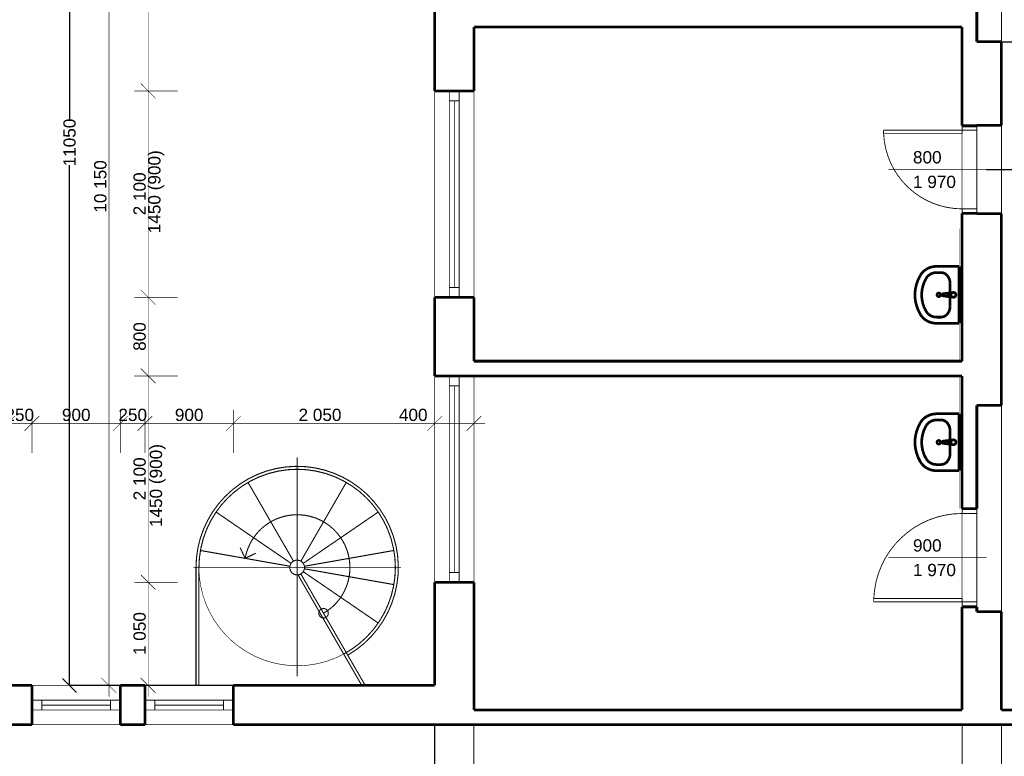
# Model space of a CAD drawing. Extents: x -289843 to 60066, y -44128 to 109843.
# Tile 39 of 61: x -42598 to -32573, y 27177 to 34673. Entities that reach past the tile are written whole.
import ezdxf

# ---------------------------------------------------------------- set-up
doc = ezdxf.new("R2010")
doc.units = 0
doc.header["$MEASUREMENT"] = 0
for name, pattern in [('Dlouhé čárky', [250, 150, -100]), ('DOT___DASHED', [335.138882, 176.388884, -88.194442, 0, -70.555556]), ('DĚLICÍ', [317.5, 127, -63.5, 0, -63.5, 0, -63.5])]:
    doc.linetypes.add(name, pattern=pattern)
for name, color, linetype in [('EXTERIOR_WALLS', 7, 'Continuous'), ('KÓTY', 7, 'Continuous'), ('múry', 7, 'Continuous'), ('PRIEVLAKY', 7, 'Continuous'), ('SHUTTERS', 7, 'Continuous'), ('TEXTY', 7, 'Continuous'), ('čiary', 7, 'Continuous')]:
    doc.layers.add(name, color=color, linetype=linetype)
doc.styles.add('GENERATED_STYLE_1', font='arial.ttf')
doc.dimstyles.new('Dimstyle_D87F', dxfattribs={"dimtxt": 125, "dimasz": 142.5, "dimexe": 0.18, "dimexo": 0.3, "dimgap": 0.09, "dimtad": 1, "dimdec": 0, "dimzin": 0, "dimdsep": 46, "dimtxsty": 'GENERATED_STYLE_1', "dimblk": 'ARROWHEAD_6', "dimblk1": 'ARROWHEAD_6', "dimblk2": 'ARROWHEAD_6', "dimcen": 0.09, "dimclrd": 124, "dimclre": 124, "dimclrt": 124, "dimadec": 0, "dimazin": 0, "dimtfac": 1, "dimtdec": 4, "dimtmove": 0, "dimatfit": 0, "dimfxl": 0, "dimtolj": 1, "dimtzin": 0, "dimarcsym": 0})
doc.dimstyles.new('Dimstyle_DAEE', dxfattribs={"dimtxt": 125, "dimasz": 142.5, "dimexe": 0.18, "dimexo": 0, "dimgap": 0.09, "dimtad": 1, "dimdec": 0, "dimzin": 0, "dimdsep": 46, "dimtxsty": 'GENERATED_STYLE_1', "dimblk": 'ARROWHEAD_6', "dimblk1": 'ARROWHEAD_6', "dimblk2": 'ARROWHEAD_6', "dimcen": 0.09, "dimse1": 1, "dimse2": 1, "dimclrd": 124, "dimclre": 124, "dimclrt": 124, "dimadec": 0, "dimazin": 0, "dimtfac": 1, "dimtdec": 4, "dimtmove": 0, "dimatfit": 0, "dimfxl": 0, "dimtolj": 1, "dimtzin": 0, "dimarcsym": 0})
doc.dimstyles.new('Dimstyle_DBDF', dxfattribs={"dimtxt": 125, "dimasz": 142.5, "dimexe": 0.18, "dimexo": 0.4, "dimgap": 0.09, "dimtad": 1, "dimdec": 0, "dimzin": 0, "dimdsep": 46, "dimtxsty": 'GENERATED_STYLE_1', "dimblk": 'ARROWHEAD_6', "dimblk1": 'ARROWHEAD_6', "dimblk2": 'ARROWHEAD_6', "dimcen": 0.09, "dimclrd": 124, "dimclre": 124, "dimclrt": 124, "dimadec": 0, "dimazin": 0, "dimtfac": 1, "dimtdec": 4, "dimtmove": 0, "dimatfit": 0, "dimfxl": 0, "dimtolj": 1, "dimtzin": 0, "dimarcsym": 0})

# ---------------------------------------------------------------- blocks, each defined once
blk = doc.blocks.new('Basin_01_70_1256')
at = {"layer": 'EXTERIOR_WALLS', "color": 0, "linetype": 'ByBlock', "const_width": 27.5}
for points in [[(-290, 0), (-290, -229)], [(290, 0), (-290, 0)], [(290, 0), (290, -229)], [(-115, -92), (-137, -94), (-158, -99), (-177, -108), (-194, -119), (-208, -133), (-218, -148), (-225, -166), (-227, -183)], [(-115, -92), (-115, -92)], [(115, -92), (-115, -92)], [(-24, -59), (-24, -54)], [(-21, -99), (-24, -59)], [(-18, -109), (-11, -162)], [(-14, -97), (-14, -82)], [(-14, -82), (14, -82)], [(-14, -83), (14, -83)], [(11, -162), (18, -109)], [(14, -82), (14, -97)], [(21, -99), (24, -59)], [(24, -59), (24, -54)], [(227, -183), (225, -166), (218, -148), (208, -133), (194, -119), (177, -108), (158, -99), (137, -94), (115, -92)], [(-227, -183), (-227, -229)], [(227, -183), (227, -229)], [(-290, -229), (-288, -254), (-284, -279), (-276, -303), (-265, -326), (-252, -347), (-236, -366), (-218, -382), (-198, -396)], [(-227, -229), (-226, -245), (-223, -261), (-218, -277), (-211, -291), (-203, -304), (-193, -316), (-181, -327), (-168, -336)], [(168, -336), (181, -327), (193, -316), (203, -304), (211, -291), (218, -277), (223, -261), (226, -245), (227, -229)], [(198, -396), (218, -382), (236, -366), (252, -347), (265, -326), (276, -303), (284, -279), (288, -254), (290, -229)], [(-198, -396), (-152, -419), (-102, -436), (-52, -447), (0, -450), (52, -447), (102, -436), (152, -419), (198, -396)], [(-168, -336), (-129, -356), (-87, -370), (-44, -379), (0, -382), (44, -379), (87, -370), (129, -356), (168, -336)]]:
    blk.add_lwpolyline(points, dxfattribs=at)
for points in [[(23, -66, 1.44727), (-23, -66)], [(24, -54, 0.869741), (-24, -54)], [(-21, -99, 0.913612), (21, -99)], [(-21, -99, 0.913612), (21, -99)], [(-14, -97, 1), (14, -97)], [(-11, -162, 0.882566), (11, -162)]]:
    blk.add_lwpolyline(points, format="xyb", dxfattribs=at)
blk.add_lwpolyline([(-18, -207, 1), (18, -207, 1)], format="xyb", close=True, dxfattribs=at)
blk = doc.blocks.new('*D704')
at = {"layer": 'KÓTY', "color": 124, "linetype": 'Continuous', "transparency": 16777216, "const_width": 6.17}
for points in [[(-43623, 30264), (-43623, 30705)], [(-42723, 30264), (-42723, 30705)], [(-43548, 30639), (-43698, 30489)], [(-42648, 30639), (-42798, 30489)], [(-43623, 30564), (-42723, 30564)]]:
    blk.add_lwpolyline(points, dxfattribs=at)
at = {"layer": 'KÓTY', "color": 124, "transparency": 16777216, "style": 'GENERATED_STYLE_1', "oblique": 0}
for s, p in [('900', (-43318, 30589)), ('250', (-42743, 30589))]:
    blk.add_text(s, height=125, dxfattribs=at).set_placement(p)
blk = doc.blocks.new('ARROWHEAD_6')
at = {"color": 0, "linetype": 'Continuous'}
for p, q in [((0, 0), (-1, 0)), ((-0.5, -0.5), (0.5, 0.5))]:
    blk.add_line(p, q, dxfattribs=at)
blk = doc.blocks.new('*D705')
at = {"layer": 'KÓTY', "color": 124, "linetype": 'Continuous', "transparency": 16777216, "const_width": 6.17}
for points in [[(-42723, 30264), (-42723, 30705)], [(-42473, 30264), (-42473, 30705)], [(-42648, 30639), (-42798, 30489)], [(-42398, 30639), (-42548, 30489)], [(-42723, 30564), (-42473, 30564)]]:
    blk.add_lwpolyline(points, dxfattribs=at)
blk = doc.blocks.new('*D706')
at = {"layer": 'KÓTY', "color": 124, "linetype": 'Continuous', "transparency": 16777216, "const_width": 6.17}
for points in [[(-42473, 30264), (-42473, 30705)], [(-41573, 30264), (-41573, 30705)], [(-42398, 30639), (-42548, 30489)], [(-41498, 30639), (-41648, 30489)], [(-42473, 30564), (-41573, 30564)]]:
    blk.add_lwpolyline(points, dxfattribs=at)
at = {"layer": 'KÓTY', "color": 124, "transparency": 16777216, "style": 'GENERATED_STYLE_1', "oblique": 0}
for s, p in [('900', (-42168, 30589)), ('250', (-41593, 30589))]:
    blk.add_text(s, height=125, dxfattribs=at).set_placement(p)
blk = doc.blocks.new('*D707')
at = {"layer": 'KÓTY', "color": 124, "linetype": 'Continuous', "transparency": 16777216, "const_width": 6.17}
for points in [[(-41573, 30264), (-41573, 30705)], [(-41323, 30264), (-41323, 30705)], [(-41498, 30639), (-41648, 30489)], [(-41248, 30639), (-41398, 30489)], [(-41573, 30564), (-41323, 30564)]]:
    blk.add_lwpolyline(points, dxfattribs=at)
blk = doc.blocks.new('*D708')
at = {"layer": 'KÓTY', "color": 124, "linetype": 'Continuous', "transparency": 16777216, "const_width": 6.17}
for points in [[(-41323, 30264), (-41323, 30705)], [(-40423, 30264), (-40423, 30705)], [(-41248, 30639), (-41398, 30489)], [(-40348, 30639), (-40498, 30489)], [(-41323, 30564), (-40423, 30564)]]:
    blk.add_lwpolyline(points, dxfattribs=at)
at = {"layer": 'KÓTY', "color": 124, "transparency": 16777216, "style": 'GENERATED_STYLE_1', "oblique": 0}
blk.add_text('900', height=125, dxfattribs=at).set_placement((-41018, 30589))
blk = doc.blocks.new('*D709')
at = {"layer": 'KÓTY', "color": 124, "linetype": 'Continuous', "transparency": 16777216, "const_width": 6.17}
for points in [[(-38373, 30424), (-38373, 30864)], [(-40423, 30264), (-40423, 30705)], [(-40348, 30639), (-40498, 30489)], [(-38298, 30639), (-38448, 30489)], [(-40423, 30564), (-38373, 30564)]]:
    blk.add_lwpolyline(points, dxfattribs=at)
at = {"layer": 'KÓTY', "color": 124, "transparency": 16777216, "style": 'GENERATED_STYLE_1', "oblique": 0}
for s, p in [('2\xa0050', (-39759, 30589)), ('400', (-38737, 30589))]:
    blk.add_text(s, height=125, dxfattribs=at).set_placement(p)
blk = doc.blocks.new('*D710')
at = {"layer": 'KÓTY', "color": 124, "linetype": 'Continuous', "transparency": 16777216, "const_width": 6.17}
for points in [[(-38373, 30424), (-38373, 30864)], [(-37973, 30424), (-37973, 30864)], [(-38298, 30639), (-38448, 30489)], [(-38048, 30489), (-37898, 30639)], [(-38373, 30564), (-37973, 30564)], [(-37973, 30564), (-37860, 30564)]]:
    blk.add_lwpolyline(points, dxfattribs=at)
blk = doc.blocks.new('*D747')
at = {"layer": 'Defpoints', "color": 0, "linetype": 'Continuous', "lineweight": 0, "transparency": 16777216}
for p in [(-32753, 33148), (-31950, 33148), (-31503, 32398)]:
    blk.add_point(p, dxfattribs=at)
at = {"layer": 'KÓTY', "color": 124, "linetype": 'Continuous', "lineweight": -2, "transparency": 16777216}
for p, q in [((-32753, 33148), (-31950, 33148)), ((-31950, 33005), (-31950, 32910)), ((-31950, 32540), (-31950, 32635)), ((-31503, 32398), (-31950, 32398))]:
    blk.add_line(p, q, dxfattribs=at)
at = {"layer": 'KÓTY', "color": 124, "linetype": 'Continuous', "lineweight": -2, "transparency": 16777216, "xscale": 142.5, "yscale": 142.5, "zscale": 142.5}
for p, rotation in [((-31950, 33148), 90), ((-31950, 32398), 270)]:
    blk.add_blockref('ARROWHEAD_6', p, dxfattribs=dict(at, rotation=rotation))
at = {"layer": 'KÓTY', "color": 124, "linetype": 'Continuous', "transparency": 16777216, "insert": (-31950, 32773), "char_height": 125, "attachment_point": 5, "rotation": 90, "style": 'GENERATED_STYLE_1'}
blk.add_mtext('\\A1;750', dxfattribs=at)
blk = doc.blocks.new('*D765')
at = {"layer": 'Defpoints', "color": 0, "linetype": 'Continuous', "lineweight": 0, "transparency": 16777216}
for p in [(-27223, 41306), (-27223, 38948), (-64873, 30173)]:
    blk.add_point(p, dxfattribs=at)
at = {"layer": 'KÓTY', "color": 124, "linetype": 'Continuous', "lineweight": -2, "transparency": 16777216}
for p, q in [((-64873, 30173), (-64873, 41306)), ((-64730, 41306), (-27365, 41306)), ((-27223, 38948), (-27223, 41306))]:
    blk.add_line(p, q, dxfattribs=at)
at = {"layer": 'KÓTY', "color": 124, "linetype": 'Continuous', "lineweight": -2, "transparency": 16777216, "xscale": 142.5, "yscale": 142.5, "zscale": 142.5, "rotation": 180}
blk.add_blockref('ARROWHEAD_6', (-64873, 41306), dxfattribs=at)
at = {"layer": 'KÓTY', "color": 124, "linetype": 'Continuous', "lineweight": -2, "transparency": 16777216, "xscale": 142.5, "yscale": 142.5, "zscale": 142.5}
blk.add_blockref('ARROWHEAD_6', (-27223, 41306), dxfattribs=at)
at = {"layer": 'KÓTY', "color": 124, "linetype": 'Continuous', "transparency": 16777216, "insert": (-46048, 41370), "char_height": 125, "attachment_point": 5, "style": 'GENERATED_STYLE_1'}
blk.add_mtext('\\A1;37650', dxfattribs=at)
blk = doc.blocks.new('*D783')
at = {"layer": 'Defpoints', "color": 0, "linetype": 'Continuous', "lineweight": 0, "transparency": 16777216}
for p in [(-42090, 38948), (-38373, 38948), (-38373, 27898)]:
    blk.add_point(p, dxfattribs=at)
at = {"layer": 'KÓTY', "color": 124, "linetype": 'Continuous', "lineweight": -2, "transparency": 16777216}
for p, q in [((-38373, 38948), (-42090, 38948)), ((-42090, 38805), (-42090, 33652)), ((-42090, 28040), (-42090, 33194)), ((-38373, 27898), (-42090, 27898))]:
    blk.add_line(p, q, dxfattribs=at)
at = {"layer": 'KÓTY', "color": 124, "linetype": 'Continuous', "lineweight": -2, "transparency": 16777216, "xscale": 142.5, "yscale": 142.5, "zscale": 142.5}
for p, rotation in [((-42090, 38948), 90), ((-42090, 27898), 270)]:
    blk.add_blockref('ARROWHEAD_6', p, dxfattribs=dict(at, rotation=rotation))
at = {"layer": 'KÓTY', "color": 124, "linetype": 'Continuous', "transparency": 16777216, "insert": (-42090, 33423), "char_height": 125, "attachment_point": 5, "rotation": 90, "style": 'GENERATED_STYLE_1'}
blk.add_mtext('\\A1;11050', dxfattribs=at)
blk = doc.blocks.new('*D785')
at = {"layer": 'KÓTY', "color": 124, "linetype": 'Continuous', "transparency": 16777216, "const_width": 6.17}
for points in [[(-41765, 38123), (-41615, 37973)], [(-41390, 38048), (-41830, 38048)], [(-41690, 27898), (-41690, 38048)], [(-41765, 27973), (-41615, 27823)], [(-41390, 27898), (-41830, 27898)], [(-41690, 27785), (-41690, 27898)]]:
    blk.add_lwpolyline(points, dxfattribs=at)
at = {"layer": 'KÓTY', "color": 124, "transparency": 16777216, "style": 'GENERATED_STYLE_1', "oblique": 0}
blk.add_text('10\xa0150', height=125, rotation=90, dxfattribs=at).set_placement((-41715, 32709))
blk = doc.blocks.new('*D786')
at = {"layer": 'KÓTY', "color": 124, "linetype": 'Continuous', "transparency": 16777216, "const_width": 6.17}
for points in [[(-41765, 38523), (-41615, 38373)], [(-41390, 38448), (-41830, 38448)], [(-41690, 38048), (-41690, 38448)], [(-41765, 38123), (-41615, 37973)], [(-41390, 38048), (-41830, 38048)]]:
    blk.add_lwpolyline(points, dxfattribs=at)
at = {"layer": 'KÓTY', "color": 124, "transparency": 16777216, "style": 'GENERATED_STYLE_1', "oblique": 0}
blk.add_text('400', height=125, rotation=90, dxfattribs=at).set_placement((-41715, 38112))
blk = doc.blocks.new('*D787')
at = {"layer": 'KÓTY', "color": 124, "linetype": 'Continuous', "transparency": 16777216, "const_width": 6.17}
for points in [[(-41615, 38873), (-41765, 39023)], [(-41690, 38948), (-41690, 39060)], [(-41390, 38948), (-41830, 38948)], [(-41690, 38448), (-41690, 38948)], [(-41765, 38523), (-41615, 38373)], [(-41390, 38448), (-41830, 38448)]]:
    blk.add_lwpolyline(points, dxfattribs=at)
at = {"layer": 'KÓTY', "color": 124, "transparency": 16777216, "style": 'GENERATED_STYLE_1', "oblique": 0}
blk.add_text('500', height=125, rotation=90, dxfattribs=at).set_placement((-41715, 38553))
blk = doc.blocks.new('*D789')
at = {"layer": 'KÓTY', "color": 124, "linetype": 'Continuous', "transparency": 16777216, "const_width": 6.17}
for points in [[(-41365, 29023), (-41215, 28873)], [(-40990, 28948), (-41430, 28948)], [(-41290, 27898), (-41290, 28948)], [(-41365, 27973), (-41215, 27823)], [(-40990, 27898), (-41430, 27898)], [(-41290, 27785), (-41290, 27898)]]:
    blk.add_lwpolyline(points, dxfattribs=at)
at = {"layer": 'KÓTY', "color": 124, "transparency": 16777216, "style": 'GENERATED_STYLE_1', "oblique": 0}
blk.add_text('1\xa0050', height=125, rotation=90, dxfattribs=at).set_placement((-41315, 28207))
blk = doc.blocks.new('*D790')
at = {"layer": 'KÓTY', "color": 124, "linetype": 'Continuous', "transparency": 16777216, "const_width": 6.17}
for points in [[(-41365, 31123), (-41215, 30973)], [(-40990, 31048), (-41430, 31048)], [(-41290, 28948), (-41290, 31048)], [(-41365, 29023), (-41215, 28873)], [(-40990, 28948), (-41430, 28948)]]:
    blk.add_lwpolyline(points, dxfattribs=at)
at = {"layer": 'KÓTY', "color": 124, "transparency": 16777216, "style": 'GENERATED_STYLE_1', "oblique": 0}
blk.add_text('2\xa0100', height=125, rotation=90, dxfattribs=at).set_placement((-41315, 29782))
blk = doc.blocks.new('*D791')
at = {"layer": 'KÓTY', "color": 124, "linetype": 'Continuous', "transparency": 16777216, "const_width": 6.17}
for points in [[(-41365, 31923), (-41215, 31773)], [(-40990, 31848), (-41430, 31848)], [(-41290, 31048), (-41290, 31848)], [(-41365, 31123), (-41215, 30973)], [(-40990, 31048), (-41430, 31048)]]:
    blk.add_lwpolyline(points, dxfattribs=at)
at = {"layer": 'KÓTY', "color": 124, "transparency": 16777216, "style": 'GENERATED_STYLE_1', "oblique": 0}
blk.add_text('800', height=125, rotation=90, dxfattribs=at).set_placement((-41315, 31303))
blk = doc.blocks.new('*D792')
at = {"layer": 'KÓTY', "color": 124, "linetype": 'Continuous', "transparency": 16777216, "const_width": 6.17}
for points in [[(-41365, 34023), (-41215, 33873)], [(-40990, 33948), (-41430, 33948)], [(-41290, 31848), (-41290, 33948)], [(-41365, 31923), (-41215, 31773)], [(-40990, 31848), (-41430, 31848)]]:
    blk.add_lwpolyline(points, dxfattribs=at)
at = {"layer": 'KÓTY', "color": 124, "transparency": 16777216, "style": 'GENERATED_STYLE_1', "oblique": 0}
blk.add_text('2\xa0100', height=125, rotation=90, dxfattribs=at).set_placement((-41315, 32682))
blk = doc.blocks.new('*D793')
at = {"layer": 'KÓTY', "color": 124, "linetype": 'Continuous', "transparency": 16777216, "const_width": 6.17}
for points in [[(-41215, 38873), (-41365, 39023)], [(-41290, 38948), (-41290, 39060)], [(-40990, 38948), (-41430, 38948)], [(-41290, 33948), (-41290, 38948)], [(-41365, 34023), (-41215, 33873)], [(-40990, 33948), (-41430, 33948)]]:
    blk.add_lwpolyline(points, dxfattribs=at)
at = {"layer": 'KÓTY', "color": 124, "transparency": 16777216, "style": 'GENERATED_STYLE_1', "oblique": 0}
blk.add_text('5\xa0000', height=125, rotation=90, dxfattribs=at).set_placement((-41315, 36232))
blk = doc.blocks.new('*D833')
at = {"layer": 'KÓTY', "color": 124, "linetype": 'Continuous', "transparency": 16777216, "const_width": 6.17}
for points in [[(-32248, 29273), (-32098, 29123)], [(-32173, 28648), (-32173, 29198)], [(-32248, 28723), (-32098, 28573)], [(-32173, 28535), (-32173, 28648)]]:
    blk.add_lwpolyline(points, dxfattribs=at)
at = {"layer": 'KÓTY', "color": 124, "transparency": 16777216, "style": 'GENERATED_STYLE_1', "oblique": 0}
blk.add_text('550', height=125, rotation=90, dxfattribs=at).set_placement((-32198, 28778))
blk = doc.blocks.new('*D834')
at = {"layer": 'KÓTY', "color": 124, "linetype": 'Continuous', "transparency": 16777216, "const_width": 6.17}
for points in [[(-32098, 29473), (-32248, 29623)], [(-32173, 29548), (-32173, 29660)], [(-32173, 29198), (-32173, 29548)], [(-32248, 29273), (-32098, 29123)]]:
    blk.add_lwpolyline(points, dxfattribs=at)
at = {"layer": 'KÓTY', "color": 124, "transparency": 16777216, "style": 'GENERATED_STYLE_1', "oblique": 0}
blk.add_text('350', height=125, rotation=90, dxfattribs=at).set_placement((-32198, 29623))
blk = doc.blocks.new('*D835')
at = {"layer": 'Defpoints', "color": 0, "linetype": 'Continuous', "lineweight": 0, "transparency": 16777216}
for p in [(-32000, 35248), (-31503, 35248), (-32603, 34448)]:
    blk.add_point(p, dxfattribs=at)
at = {"layer": 'KÓTY', "color": 124, "linetype": 'Continuous', "lineweight": -2, "transparency": 16777216}
for p, q in [((-31503, 35248), (-32000, 35248)), ((-32000, 35105), (-32000, 34986)), ((-32000, 34590), (-32000, 34710)), ((-32603, 34448), (-32000, 34448))]:
    blk.add_line(p, q, dxfattribs=at)
at = {"layer": 'KÓTY', "color": 124, "linetype": 'Continuous', "lineweight": -2, "transparency": 16777216, "xscale": 142.5, "yscale": 142.5, "zscale": 142.5}
for p, rotation in [((-32000, 35248), 90), ((-32000, 34448), 270)]:
    blk.add_blockref('ARROWHEAD_6', p, dxfattribs=dict(at, rotation=rotation))
at = {"layer": 'KÓTY', "color": 124, "linetype": 'Continuous', "transparency": 16777216, "insert": (-32000, 34848), "char_height": 125, "attachment_point": 5, "rotation": 90, "style": 'GENERATED_STYLE_1'}
blk.add_mtext('\\A1;800', dxfattribs=at)
blk = doc.blocks.new('W_Pivot_Hung_70_1041')
at = {"color": 0, "linetype": 'ByBlock', "const_width": 8.82}
for points in [[(-1050, 0), (1050, 0)], [(-950, 0), (-950, -100)], [(950, 0), (950, -100)], [(-1050, -100), (1050, -100)], [(-950, -50), (950, -50)], [(-950, -50), (950, -50)]]:
    blk.add_lwpolyline(points, dxfattribs=at)
blk = doc.blocks.new('W_Pivot_Hung_70_1042')
at = {"color": 0, "linetype": 'ByBlock', "const_width": 8.82}
for points in [[(-1050, 0), (1050, 0)], [(-950, 0), (-950, -100)], [(950, 0), (950, -100)], [(-1050, -100), (1050, -100)], [(-950, -50), (950, -50)], [(-950, -50), (950, -50)]]:
    blk.add_lwpolyline(points, dxfattribs=at)
blk = doc.blocks.new('D1_Metal_70_737')
at = {"color": 0, "linetype": 'ByBlock', "const_width": 8.82}
blk.add_lwpolyline([(415, 899, 0.402866), (-450, 0)], format="xyb", dxfattribs=at)
for points in [[(450, 900), (415, 900)], [(415, 900), (415, 0)], [(450, 0), (450, 900)], [(-500, 0), (-450, 0)], [(-450, 0), (-450, -150)], [(415, 0), (450, 0)], [(500, 0), (450, 0)], [(450, 0), (450, -150)], [(-450, -150), (-500, -150)], [(450, -150), (500, -150)]]:
    blk.add_lwpolyline(points, dxfattribs=at)
blk = doc.blocks.new('Značka_okna-dveří_-_70_1482')
at = {"color": 154, "linetype": 'Continuous', "const_width": 7}
blk.add_lwpolyline([(0, -900), (0, 100)], dxfattribs=at)
at = {"color": 154, "style": 'GENERATED_STYLE_1'}
for tag, p in [('AC_WIDO_A_SIZE', (-62.5, -650)), ('AC_WIDO_B_SIZE', (187.5, -650))]:
    blk.add_attdef(tag, p, '', height=125, rotation=90, dxfattribs=at)
blk = doc.blocks.new('D1_Metal_70_728')
at = {"color": 0, "linetype": 'ByBlock', "const_width": 8.82}
blk.add_lwpolyline([(365, 799, 0.401453), (-400, 0)], format="xyb", dxfattribs=at)
for points in [[(400, 800), (365, 800)], [(365, 800), (365, 0)], [(400, 0), (400, 800)], [(-445, 0), (-400, 0)], [(-400, 0), (-400, -150)], [(365, 0), (400, 0)], [(445, 0), (400, 0)], [(400, 0), (400, -150)], [(-400, -150), (-445, -150)], [(400, -150), (445, -150)]]:
    blk.add_lwpolyline(points, dxfattribs=at)
blk = doc.blocks.new('Značka_okna-dveří_-_70_1473')
at = {"color": 154, "linetype": 'Continuous', "const_width": 7}
blk.add_lwpolyline([(0, -900), (0, 100)], dxfattribs=at)
at = {"color": 154, "style": 'GENERATED_STYLE_1'}
for tag, p in [('AC_WIDO_A_SIZE', (-62.5, -650)), ('AC_WIDO_B_SIZE', (187.5, -650))]:
    blk.add_attdef(tag, p, '', height=125, rotation=90, dxfattribs=at)
blk = doc.blocks.new('W_Pivot_Hung_70_1224')
at = {"color": 0, "linetype": 'ByBlock', "const_width": 8.82}
for points in [[(-450, 0), (450, 0)], [(-350, 0), (-350, -100)], [(350, 0), (350, -100)], [(-450, -100), (450, -100)], [(-350, -50), (350, -50)], [(-350, -50), (350, -50)]]:
    blk.add_lwpolyline(points, dxfattribs=at)
blk = doc.blocks.new('W_Pivot_Hung_70_1225')
at = {"color": 0, "linetype": 'ByBlock', "const_width": 8.82}
for points in [[(-450, 0), (450, 0)], [(-350, 0), (-350, -100)], [(350, 0), (350, -100)], [(-450, -100), (450, -100)], [(-350, -50), (350, -50)], [(-350, -50), (350, -50)]]:
    blk.add_lwpolyline(points, dxfattribs=at)
blk = doc.blocks.new('DIM_2212', base_point=(-54123, 30564.2))
at = {"layer": 'KÓTY', "color": 124, "linetype": 'Continuous'}
dim = blk.add_linear_dim(base=(-54123, 30564.2), p1=(-40423, 27897.8), p2=(-38373, 32972.8), dimstyle='Dimstyle_D87F', dxfattribs=at)
dim.commit()
dim.dimension.update_dxf_attribs({"geometry": '*D709', "text_midpoint": (-39710.5, 30651.7)})
for p1, p2, distance, picture, middle in [((-38373, 32972.8), (-37973, 32972.8), -2408.6, '*D710', (-38689, 30651.7)), ((-43623, 27897.8), (-42723, 27897.8), 2666.4, '*D704', (-43269.4, 30651.7)), ((-42473, 27897.8), (-41573, 27897.8), 2666.4, '*D706', (-42119.4, 30651.7)), ((-41323, 27897.8), (-40423, 27897.8), 2666.4, '*D708', (-40969.4, 30651.7)), ((-42723, 27897.8), (-42473, 27897.8), 2666.4, '*D705', (-42694.4, 30651.7)), ((-41573, 27897.8), (-41323, 27897.8), 2666.4, '*D707', (-41544.4, 30651.7))]:
    dim = blk.add_aligned_dim(p1=p1, p2=p2, distance=distance, dimstyle='Dimstyle_D87F', dxfattribs=at)
    dim.commit()
    dim.dimension.update_dxf_attribs({"geometry": picture, "text_midpoint": middle})
blk = doc.blocks.new('DIM_2229', base_point=(-41689.6, 38047.8))
at = {"layer": 'KÓTY', "color": 124, "linetype": 'Continuous'}
for p1, p2, picture, middle in [((-38073, 38447.8), (-38373, 38947.8), '*D787', (-41777.1, 38601.4)), ((-37973, 38047.8), (-38073, 38447.8), '*D786', (-41777.1, 38160.6)), ((-38373, 27897.8), (-37973, 38047.8), '*D785', (-41777.1, 32804.9))]:
    dim = blk.add_linear_dim(base=(-41689.6, 38047.8), p1=p1, p2=p2, angle=90, dimstyle='Dimstyle_D87F', dxfattribs=at)
    dim.commit()
    dim.dimension.update_dxf_attribs({"geometry": picture, "text_midpoint": middle, "text_rotation": 90})
blk = doc.blocks.new('DIM_2230', base_point=(-41289.6, 28947.8))
at = {"layer": 'KÓTY', "color": 124, "linetype": 'Continuous'}
for p1, p2, picture, middle in [((-38373, 33947.9), (-38373, 38947.8), '*D793', (-41377.1, 36280)), ((-38373, 31847.9), (-38373, 33947.9), '*D792', (-41377.1, 32730)), ((-38373, 31047.8), (-38373, 31847.9), '*D791', (-41377.1, 31351.4)), ((-38373, 28947.8), (-38373, 31047.8), '*D790', (-41377.1, 29829.9)), ((-38373, 27897.8), (-38373, 28947.8), '*D789', (-41377.1, 28254.9))]:
    dim = blk.add_aligned_dim(p1=p1, p2=p2, distance=2916.6, dimstyle='Dimstyle_D87F', dxfattribs=at)
    dim.commit()
    dim.dimension.update_dxf_attribs({"geometry": picture, "text_midpoint": middle, "text_rotation": 90})
blk = doc.blocks.new('DIM_2233', base_point=(-32173.4, 29197.8))
at = {"layer": 'KÓTY', "color": 124, "linetype": 'Continuous'}
for p1, p2, picture, middle in [((-32753, 29197.8), (-31502.9, 29547.8), '*D834', (-32260.9, 29671)), ((-32603, 28647.8), (-32753, 29197.8), '*D833', (-32260.9, 28826.4))]:
    dim = blk.add_linear_dim(base=(-32173.4, 29197.8), p1=p1, p2=p2, angle=90, dimstyle='Dimstyle_DAEE', dxfattribs=at)
    dim.commit()
    dim.dimension.update_dxf_attribs({"geometry": picture, "text_midpoint": middle, "text_rotation": 90})

msp = doc.modelspace()

# ---------------------------------------------------------------- linework, layer by layer
at = {"color": 154, "linetype": 'Continuous', "lineweight": 0, "const_width": 7}
for points in [[(-38373, 31047.8), (-38373, 28947.8)], [(-37973, 28947.8), (-37973, 31047.8)], [(-41573, 27897.8), (-42473, 27897.8)], [(-42473, 27497.8), (-41573, 27497.8)]]:
    msp.add_lwpolyline(points, dxfattribs=at)
at = {"layer": 'múry', "color": 7, "linetype": 'Continuous', "lineweight": 0}
for points, const_width in [([(-38373, 38447.8), (-38373, 33947.9)], 27.5), ([(-32853, 34447.8), (-32853, 35298.2)], 27.5), ([(-37973, 33947.9), (-37973, 34597.8)], 27.5), ([(-37973, 34597.8), (-33003, 34597.8)], 27.5), ([(-33003, 34597.8), (-33003, 34447.8)], 27.5), ([(-33003, 34447.8), (-33003, 33597.8)], 27.5), ([(-32603, 34447.8), (-32853, 34447.8)], 27.5), ([(-32603, 33597.8), (-32603, 34447.8)], 27.5), ([(-38373, 33947.9), (-37973, 33947.9)], 27.5), ([(-38373, 33947.9), (-38373, 31847.9)], 7), ([(-37973, 31847.9), (-37973, 33947.9)], 7), ([(-33003, 33597.8), (-33003, 33592.8)], 27.5), ([(-33003, 33592.8), (-32853, 33592.8)], 27.5), ([(-32853, 33597.8), (-32603, 33597.8)], 27.5), ([(-32853, 33592.8), (-32853, 33597.8)], 27.5), ([(-33003, 32702.8), (-32853, 32702.8)], 27.5), ([(-33003, 32702.8), (-33003, 32697.8)], 27.5), ([(-33003, 32697.8), (-33003, 31197.8)], 27.5), ([(-32853, 32697.8), (-32853, 32702.8)], 27.5), ([(-32603, 32697.8), (-32853, 32697.8)], 27.5), ([(-32603, 30747.8), (-32603, 32697.8)], 27.5), ([(-38373, 31847.9), (-37973, 31847.9)], 27.5), ([(-38373, 31847.9), (-38373, 31047.8)], 27.5), ([(-37973, 31197.8), (-37973, 31847.9)], 27.5), ([(-33003, 31197.8), (-37973, 31197.8)], 27.5), ([(-38373, 31047.8), (-37973, 31047.8)], 27.5), ([(-37973, 31047.8), (-33003, 31047.8)], 27.5), ([(-33003, 31047.8), (-33003, 30747.8)], 27.5), ([(-33003, 30747.8), (-33003, 29697.8)], 27.5), ([(-32853, 29697.8), (-32853, 30747.8)], 27.5), ([(-32853, 30747.8), (-32603, 30747.8)], 27.5), ([(-33003, 29697.8), (-32853, 29697.8)], 27.5), ([(-38373, 28947.8), (-37973, 28947.8)], 27.5), ([(-38373, 28947.8), (-38373, 27897.8)], 27.5), ([(-37973, 27647.8), (-37973, 28947.8)], 27.5), ([(-33003, 28697.8), (-32853, 28697.8)], 27.5), ([(-33003, 28697.8), (-33003, 28647.8)], 27.5), ([(-32853, 28647.8), (-32853, 28697.8)], 27.5), ([(-33003, 28647.8), (-33003, 27647.8)], 27.5), ([(-32603, 28647.8), (-32853, 28647.8)], 27.5), ([(-32603, 27647.8), (-32603, 28647.8)], 27.5), ([(-42473, 27897.8), (-42723, 27897.8)], 27.5), ([(-42473, 27897.8), (-42473, 27497.8)], 27.5), ([(-41573, 27897.8), (-41573, 27497.8)], 27.5), ([(-41323, 27897.8), (-41573, 27897.8)], 27.5), ([(-41323, 27897.8), (-41323, 27497.8)], 27.5), ([(-40423, 27897.8), (-41323, 27897.8)], 7), ([(-40423, 27897.8), (-40423, 27497.8)], 27.5), ([(-38373, 27897.8), (-40423, 27897.8)], 27.5), ([(-33003, 27647.8), (-37973, 27647.8)], 27.5), ([(-32452.9, 27647.8), (-32603, 27647.8)], 27.5), ([(-42723, 27497.8), (-42473, 27497.8)], 27.5), ([(-41573, 27497.8), (-41323, 27497.8)], 27.5), ([(-41323, 27497.8), (-40423, 27497.8)], 7), ([(-40423, 27497.8), (-38373, 27497.8)], 27.5), ([(-38373, 27497.8), (-32452.9, 27497.8)], 27.5)]:
    msp.add_lwpolyline(points, dxfattribs=dict(at, const_width=const_width))
at = {"layer": 'PRIEVLAKY', "color": 7, "linetype": 'DĚLICÍ', "const_width": 11}
for points in [[(-32603, 34447.8), (-32603, 36447.8)], [(-32603, 32697.8), (-32603, 33597.8)], [(-32603, 28647.8), (-32603, 30747.8)], [(-38373, 27497.8), (-38373, 26447.8)], [(-37973, 27497.8), (-37973, 26447.8)], [(-33003, 27497.8), (-33003, 26167.8)], [(-32603, 27497.8), (-32603, 26167.8)]]:
    msp.add_lwpolyline(points, dxfattribs=at)
at = {"layer": 'PRIEVLAKY', "color": 7, "linetype": 'Continuous', "const_width": 7}
for points in [[(-33003, 33547.8), (-33003, 32747.8)], [(-32853, 32747.8), (-32853, 33547.8)], [(-33003, 29647.8), (-33003, 28747.8)], [(-32853, 28747.8), (-32853, 29647.8)]]:
    msp.add_lwpolyline(points, dxfattribs=at)
at = {"layer": 'SHUTTERS', "color": 7, "linetype": 'Continuous'}
for points, const_width in [([(-33033, 31197.8), (-33033, 32547.8)], 6), ([(-33033, 29697.8), (-33033, 31047.8)], 6), ([(-38947.6, 29662.4), (-39711.1, 29140.1)], 11), ([(-40302.3, 29191.1), (-40353.2, 29299.8)], 11), ([(-39699.1, 29110.8), (-38788.2, 29271.4)], 11), ([(-40302.3, 29191.1), (-40194.5, 29243.9)], 11), ([(-39699.1, 29084.8), (-38788.2, 28924.1)], 11), ([(-38947.6, 28533.2), (-39711.1, 29055.4)], 11)]:
    msp.add_lwpolyline(points, dxfattribs=dict(at, const_width=const_width))
at = {"layer": 'SHUTTERS', "color": 7, "linetype": 'DOT___DASHED', "const_width": 7}
for points in [[(-39773, 27992.2), (-39773, 30218.1)], [(-38717.1, 29097.8), (-40828.8, 29097.8)]]:
    msp.add_lwpolyline(points, dxfattribs=at)
at = {"layer": 'SHUTTERS', "color": 7, "linetype": 'DĚLICÍ', "const_width": 11}
for points in [[(-39773, 29172.8), (-39773, 30097.8)], [(-39810.5, 29162.7), (-40273, 29963.8)], [(-39735.5, 29162.7), (-39273, 29963.8)], [(-40598.3, 29662.4), (-39834.9, 29140.1)], [(-39846.8, 29110.8), (-40757.8, 29271.4)], [(-40803, 29097.8), (-40803, 27897.8)], [(-40773, 27897.8), (-40773, 29097.8)], [(-39761.4, 29017.8), (-39114.8, 27897.8)], [(-39735.5, 29032.8), (-39080.1, 27897.8)]]:
    msp.add_lwpolyline(points, dxfattribs=at)
at = {"layer": 'čiary', "color": 7, "linetype": 'Continuous', "const_width": 11}
for points in [[(-39258, 28205.8, 1.7320508), (-40803, 29097.8)], [(-38773, 29097.8, 1), (-40773, 29097.8)], [(-39504.2, 28632.3, 1.5696856), (-40302.3, 29191.1)], [(-39299.2, 28217.2, 0.2760052), (-38773, 29097.8)]]:
    msp.add_lwpolyline(points, format="xyb", dxfattribs=at)
for points in [[(-39848, 29097.8, 1), (-39698, 29097.8, 1)], [(-39552.5, 28632.3, 1), (-39455.9, 28632.3, 1)]]:
    msp.add_lwpolyline(points, format="xyb", close=True, dxfattribs=at)
at = {"layer": 'čiary', "color": 7, "linetype": 'Dlouhé čárky', "const_width": 6}
msp.add_lwpolyline([(-40773, 29097.8, 0.5673917), (-39299.2, 28217.2)], format="xyb", dxfattribs=at)

# ---------------------------------------------------------------- block references
at = {"layer": 'EXTERIOR_WALLS', "color": 7, "linetype": 'Continuous', "rotation": 270}
for p in [(-33033, 31872.8), (-33033, 30372.8)]:
    msp.add_blockref('Basin_01_70_1256', p, dxfattribs=at)
at = {"layer": 'KÓTY', "color": 7, "linetype": 'Continuous'}
for name, p in [('DIM_2229', (-41689.6, 38047.8)), ('DIM_2230', (-41289.6, 28947.8)), ('DIM_2212', (-54123, 30564.2)), ('DIM_2233', (-32173.4, 29197.8))]:
    msp.add_blockref(name, p, dxfattribs=at)
at = {"layer": 'múry', "color": 7, "linetype": 'Continuous', "lineweight": 0, "rotation": 90}
for name, p in [('W_Pivot_Hung_70_1041', (-38223, 32897.9)), ('D1_Metal_70_728', (-33003, 33147.8)), ('W_Pivot_Hung_70_1042', (-38223, 29997.8))]:
    msp.add_blockref(name, p, dxfattribs=at)
at = {"layer": 'múry', "color": 7, "linetype": 'Continuous', "lineweight": 0, "rotation": 270}
for name, p, values in [('Značka_okna-dveří_-_70_1473', (-32853, 33147.8), {'AC_WIDO_A_SIZE': '800', 'AC_WIDO_B_SIZE': '1\xa0970'}), ('Značka_okna-dveří_-_70_1482', (-32853, 29197.8), {'AC_WIDO_A_SIZE': '900', 'AC_WIDO_B_SIZE': '1\xa0970'})]:
    msp.add_blockref(name, p, dxfattribs=at).add_auto_attribs(values)
at = {"layer": 'múry', "color": 7, "linetype": 'Continuous', "lineweight": 0, "xscale": -1, "rotation": 90}
msp.add_blockref('D1_Metal_70_737', (-33003, 29197.8), dxfattribs=at)
at = {"layer": 'múry', "color": 7, "linetype": 'Continuous', "lineweight": 0}
for name, p in [('W_Pivot_Hung_70_1225', (-42023, 27747.8)), ('W_Pivot_Hung_70_1224', (-40873, 27747.8))]:
    msp.add_blockref(name, p, dxfattribs=at)

# ---------------------------------------------------------------- texts
at = {"layer": 'TEXTY', "color": 7, "char_height": 125, "width": 979.844, "attachment_point": 2, "rotation": 90, "style": 'GENERATED_STYLE_1'}
for insert in [(-41289.6, 32921.7), (-41273.6, 29932.1)]:
    msp.add_mtext('{\\fArial CE|b0|i0|c238|p34;1450 (900)}', dxfattribs=dict(at, insert=insert))

# ---------------------------------------------------------------- dimensions: what is measured, and where the dimension line sits
at = {"layer": 'KÓTY', "color": 7, "linetype": 'Continuous'}
dim = msp.add_linear_dim(base=(-27223, 41305.7), p1=(-64873, 30172.8), p2=(-27223, 38947.8), dimstyle='Dimstyle_DBDF', dxfattribs=at)
dim.commit()
dim.dimension.update_dxf_attribs({"geometry": '*D765', "text_midpoint": (-46048, 41369.7)})
dim = msp.add_aligned_dim(p1=(-38373, 27897.8), p2=(-38373, 38947.8), distance=3716.6, dimstyle='Dimstyle_D87F', dxfattribs=at)
dim.commit()
dim.dimension.update_dxf_attribs({"geometry": '*D783', "text_midpoint": (-42089.6, 33422.8), "text_rotation": 90})
for base, p1, p2, picture, middle in [((-32000.1, 35247.8), (-32603, 34447.8), (-31502.9, 35247.8), '*D835', (-32000.1, 34847.8)), ((-31950.1, 33147.8), (-31502.9, 32397.8), (-32753, 33147.8), '*D747', (-31950.1, 32772.8))]:
    dim = msp.add_linear_dim(base=base, p1=p1, p2=p2, angle=90, dimstyle='Dimstyle_D87F', dxfattribs=at)
    dim.commit()
    dim.dimension.update_dxf_attribs({"geometry": picture, "text_midpoint": middle, "text_rotation": 90})

doc.saveas('drawing.dxf')
